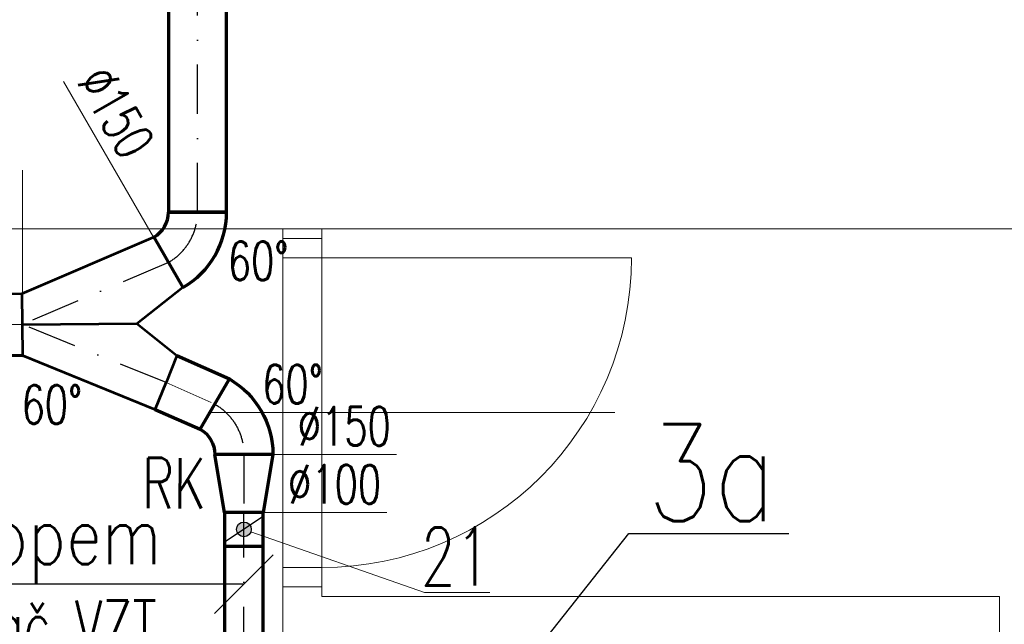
# Model space of a CAD drawing. Header units: millimetres. Extents: x -17045 to 252927, y -178787 to -18768.
# Tile 36 of 46: x 8416 to 10958, y -136460 to -134898. Entities that reach past the tile are written whole.
import ezdxf

# ---------------------------------------------------------------- set-up
doc = ezdxf.new("R2010")
doc.units = ezdxf.units.MM
doc.header["$LTSCALE"] = 10
doc.linetypes.add('DASHDOT', pattern=[25.4, 12.7, -6.35, 0, -6.35])
for name, color, linetype, lineweight in [('1.PP - SLEPY_nové$0$1.PP - NÁVRH', 9, 'Continuous', 9), ('1.PP - SLEPY_nové$0$VÝPLNĚ', 9, 'Continuous', 9), ('1_pismo', 4, 'Continuous', 25), ('Popis1', 3, 'Continuous', 30), ('Standard', 7, 'Continuous', 25), ('V-tvarovky', 1, 'Continuous', 70), ('VZT text', 100, 'Continuous', 30), ('VZT_BLOKY', 10, 'Continuous', 53), ('VZT_DIMENZE', 120, 'Continuous', 20), ('VZT_OSA', 255, 'DASHDOT', 13), ('VZT_pozice 02', 30, 'Continuous', 20)]:
    doc.layers.add(name, color=color, linetype=linetype, lineweight=lineweight)
doc.styles.get("Standard").update_dxf_attribs({"font": 'simplex.shx', "width": 0.8})

# ---------------------------------------------------------------- blocks, each defined once
blk = doc.blocks.new('*U182', base_point=(37.5, 65))
at = {"color": 0, "lineweight": -2}
for p, q in [((112.5, 194.9), (37.5, 65)), ((112.5, 194.9), (112.5, 194.9)), ((37.5, 65), (37.5, 65)), ((75, 0), (225, 0)), ((75, 0), (75, 0)), ((225, 0), (225, 0))]:
    blk.add_line(p, q, dxfattribs=at)
at = {"color": 2, "linetype": 'DASHDOT', "lineweight": 25}
for p, q in [((75, 129.9), (75, 129.9)), ((150, 0), (150, 0))]:
    blk.add_line(p, q, dxfattribs=at)
at = {"color": 0, "lineweight": -2}
for radius in [225, 75]:
    blk.add_arc((0, 0), radius, 0, 60, dxfattribs=at)
at = {"color": 2, "linetype": 'DASHDOT', "lineweight": 25}
blk.add_arc((0, 0), 150, 0, 60, dxfattribs=at)
blk = doc.blocks.new('*U183', base_point=(0, 150))
at = {"color": 0, "linetype": 'ByBlock', "lineweight": -2}
for p, q in [((0, 150), (0, 0)), ((557.102229, 150), (0, 150)), ((557.102229, 0), (557.102229, 150)), ((0, 0), (557.102229, 0))]:
    blk.add_line(p, q, dxfattribs=at)
at = {"color": 2, "linetype": 'DASHDOT', "lineweight": 25}
blk.add_line((0, 75), (557.102229, 75), dxfattribs=at)
blk = doc.blocks.new('*U184', base_point=(0, -75))
at = {"color": 0, "linetype": 'ByBlock', "lineweight": -2}
for p, q in [((0, 75), (150, 50)), ((0, 75), (0, -75)), ((0, 75), (0, 75)), ((150, 50), (150, -50)), ((150, 50), (150, 50)), ((150, -50), (0, -75)), ((150, -50), (150, -50)), ((0, -75), (0, -75))]:
    blk.add_line(p, q, dxfattribs=at)
at = {"color": 2, "linetype": 'DASHDOT', "lineweight": 25}
blk.add_line((0, 0), (150, 0), dxfattribs=at)
blk = doc.blocks.new('*U185', base_point=(37.5, 65))
at = {"color": 0, "lineweight": -2}
for p, q in [((112.5, 194.9), (37.5, 65)), ((112.5, 194.9), (112.5, 194.9)), ((37.5, 65), (37.5, 65)), ((75, 0), (225, 0)), ((75, 0), (75, 0)), ((225, 0), (225, 0))]:
    blk.add_line(p, q, dxfattribs=at)
at = {"color": 2, "linetype": 'DASHDOT', "lineweight": 25}
for p, q in [((75, 129.9), (75, 129.9)), ((150, 0), (150, 0))]:
    blk.add_line(p, q, dxfattribs=at)
at = {"color": 0, "lineweight": -2}
for radius in [225, 75]:
    blk.add_arc((0, 0), radius, 0, 60, dxfattribs=at)
at = {"color": 2, "linetype": 'DASHDOT', "lineweight": 25}
blk.add_arc((0, 0), 150, 0, 60, dxfattribs=at)
blk = doc.blocks.new('*U186', base_point=(370.406037, 100))
at = {"color": 0, "linetype": 'ByBlock', "lineweight": -2}
for p, q in [((0, 100), (0, 0)), ((370.406037, 100), (0, 100)), ((370.406037, 0), (370.406037, 100)), ((0, 0), (370.406037, 0))]:
    blk.add_line(p, q, dxfattribs=at)
at = {"color": 2, "linetype": 'DASHDOT', "lineweight": 25}
blk.add_line((0, 50), (370.406037, 50), dxfattribs=at)
blk = doc.blocks.new('1.PP - SLEPY_nové')
at = {"layer": '1.PP - SLEPY_nové$0$1.PP - NÁVRH', "color": 9, "linetype": 'Continuous', "lineweight": 9, "ltscale": 0.1}
for p, q in [((3232.2, -54166.7), (8352.2, -54166.7)), ((5162.2, -54191.7), (5162.2, -54166.7)), ((5262.2, -54191.7), (5262.2, -54166.7)), ((5262.2, -54191.7), (5162.2, -54191.7)), ((5162.2, -55091.7), (5262.2, -55091.7)), ((5162.2, -55091.7), (5162.2, -55266.7)), ((5262.2, -55091.7), (5262.2, -55116.7)), ((5262.2, -55116.7), (7012.2, -55116.7)), ((7012.2, -57146.7), (7012.2, -55116.7))]:
    blk.add_line(p, q, dxfattribs=at)
at = {"layer": '1.PP - SLEPY_nové$0$VÝPLNĚ', "color": 9, "linetype": 'Continuous', "lineweight": 9, "ltscale": 0.1}
for p, q in [((5162.2, -55091.7), (5162.2, -54191.7)), ((5162.2, -54241.7), (5162.2, -54191.7)), ((5262.2, -55091.7), (5262.2, -54191.7)), ((5162.2, -54241.7), (5262.2, -54241.7)), ((5262.2, -54241.7), (6062.2, -54241.7)), ((4968.8, -54641.7), (6018.8, -54641.7)), ((5162.2, -55041.7), (5262.2, -55041.7))]:
    blk.add_line(p, q, dxfattribs=at)
blk.add_arc((5262.2, -54241.7), 800, 270, 0, dxfattribs=at)

msp = doc.modelspace()

# ---------------------------------------------------------------- hatches: boundary and pattern name
at = {"layer": 'Standard', "linetype": 'Continuous', "lineweight": 25}
msp.add_hatch(color=0, dxfattribs=at).paths.add_polyline_path([(8984.5, -136230.8), (8981.9, -136228.8), (8979.6, -136226.3), (8977.8, -136223.5), (8976.5, -136220.5), (8975.7, -136217.2), (8975.6, -136213.9), (8976, -136210.6), (8976.9, -136207.4), (8978.4, -136204.4), (8980.5, -136201.8), (8982.9, -136199.5), (8985.7, -136197.7), (8988.8, -136196.4), (8992, -136195.6), (8995.3, -136195.4), (8998.6, -136195.8), (9001.8, -136196.8), (9004.8, -136198.3), (9007.5, -136200.3), (9009.7, -136202.8), (9011.6, -136205.6), (9012.9, -136208.6), (9013.6, -136211.9), (9013.8, -136215.2), (9013.4, -136218.5), (9012.4, -136221.7), (9010.9, -136224.7), (9008.9, -136227.3), (9006.5, -136229.6), (9003.7, -136231.4), (9000.6, -136232.7), (8997.3, -136233.5), (8994, -136233.7), (8990.7, -136233.3), (8987.5, -136232.3)])

# ---------------------------------------------------------------- linework, layer by layer
at = {"color": 2, "linetype": 'DASHDOT', "lineweight": 25}
for p in [(8800, -135524.9), (8793.9, -135835)]:
    msp.add_line(p, (8423, -135685.3), dxfattribs=at)
at = {"layer": '1_pismo'}
for points in [[(9715.2, -136571.3), (9988.5, -136224.7), (10402, -136224.7)], [(8919.2, -136431.4), (9070.2, -136280.4)], [(8994.7, -136355.9), (7636.8, -136355.9)]]:
    msp.add_lwpolyline(points, dxfattribs=at)
at = {"layer": 'Standard', "color": 0, "linetype": 'Continuous', "lineweight": 25}
msp.add_line((9041.9, -136183.2), (8947.5, -136245.9), dxfattribs=at)
msp.add_circle((8994.7, -136214.5), 19.1, dxfattribs=at)
at = {"layer": 'V-tvarovky'}
for points in [[(3755.4, -135764.7), (8424, -135765.6)], [(8096.3, -135765.3), (8424, -135764)], [(8822, -135765.4), (8957.2, -135825.8)], [(8765.8, -135904.5), (8882.2, -135955.7)], [(8944.7, -136257.9), (9044.7, -136257.9)]]:
    msp.add_lwpolyline(points, dxfattribs=at)
at = {"layer": 'VZT_BLOKY'}
for p, q in [((8422.2, -135605.3), (8761.7, -135459.8)), ((8718.5, -135682.6), (8836.7, -135588.5)), ((8423.7, -135765.3), (8422.2, -135605.3)), ((8423, -135685.3), (8718.5, -135682.6)), ((8718.5, -135682.6), (8822, -135765.4)), ((8423.7, -135765.3), (8765.8, -135904.5)), ((8822, -135765.4), (8793.9, -135835)), ((8765.8, -135904.5), (8793.9, -135835))]:
    msp.add_line(p, q, dxfattribs=at)
msp.add_lwpolyline([(4025.5, -135604.6), (8423, -135605.6)], dxfattribs=at)
at = {"layer": 'VZT_DIMENZE'}
for points in [[(8761.7, -135459.8), (8528.9, -135057.9)], [(8423, -135286.8), (8423, -135605.6)], [(9388.4, -136020.7), (9069.7, -136020.7)], [(9363.4, -136170.7), (9044.7, -136170.7)]]:
    msp.add_lwpolyline(points, dxfattribs=at)
at = {"layer": 'VZT_OSA'}
for points in [[(8096.3, -135685.3), (8423, -135685.3)], [(8793.9, -135835), (8919.7, -135890.8)]]:
    msp.add_lwpolyline(points, dxfattribs=at)
at = {"layer": 'VZT_pozice 02'}
msp.add_lwpolyline([(9012.7, -136220.8), (9460.9, -136377), (9629.6, -136377)], dxfattribs=at)

# ---------------------------------------------------------------- block references
at = {"layer": 'V-tvarovky'}
for name, p, rotation in [('1.PP - SLEPY_nové', (3932.9, -81271.2), 0.0004583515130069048), ('*U183', (8800, -135395), 90.00045835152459), ('*U182', (8800, -135395), 300.0004583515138), ('*U184', (8919.7, -136020.7), 270.000458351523), ('*U186', (8944.7, -136170.7), 90.00045835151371)]:
    msp.add_blockref(name, p, dxfattribs=dict(at, rotation=rotation))
at = {"layer": 'V-tvarovky', "xscale": -1, "rotation": 240.0004583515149}
msp.add_blockref('*U185', (8919.7, -136020.7), dxfattribs=at)

# ---------------------------------------------------------------- texts
at = {"layer": '1_pismo', "insert": (8782.6, -136154.3), "char_height": 150, "width": 2446.257, "attachment_point": 3, "rotation": 0}
msp.add_mtext('Pod stropem', dxfattribs=at)
at = {"layer": 'Popis1', "width": 0.8}
msp.add_text('3a ', height=250, rotation=359.9795, dxfattribs=at).set_placement((10035.3, -136192.9))
at = {"layer": 'VZT text', "width": 0.7}
for s, p in [('RK', (8732, -136159.9)), ('spínač VZT', (8106.3, -136526.9))]:
    msp.add_text(s, height=130, rotation=359.8692, dxfattribs=at).set_placement(p)
at = {"layer": 'VZT_DIMENZE', "width": 0.7}
for s, rotation, p in [('%%C150', 299.8692, (8561.4, -135057.5)), ('60°', 359.8692, (8953.3, -135570.9)), ('60°', 359.8692, (9042, -135889.2)), ('60°', 359.8692, (8420.7, -135941.9)), ('%%C150', 359.8692, (9133.9, -135997.7)), ('%%C100', 359.8692, (9108.9, -136147.7))]:
    msp.add_text(s, height=100, rotation=rotation, dxfattribs=at).set_placement(p)
at = {"layer": 'VZT_pozice 02', "width": 0.7}
msp.add_text('21', height=150, rotation=0.1317, dxfattribs=at).set_placement((9451.5, -136359.8))

doc.saveas('drawing.dxf')
